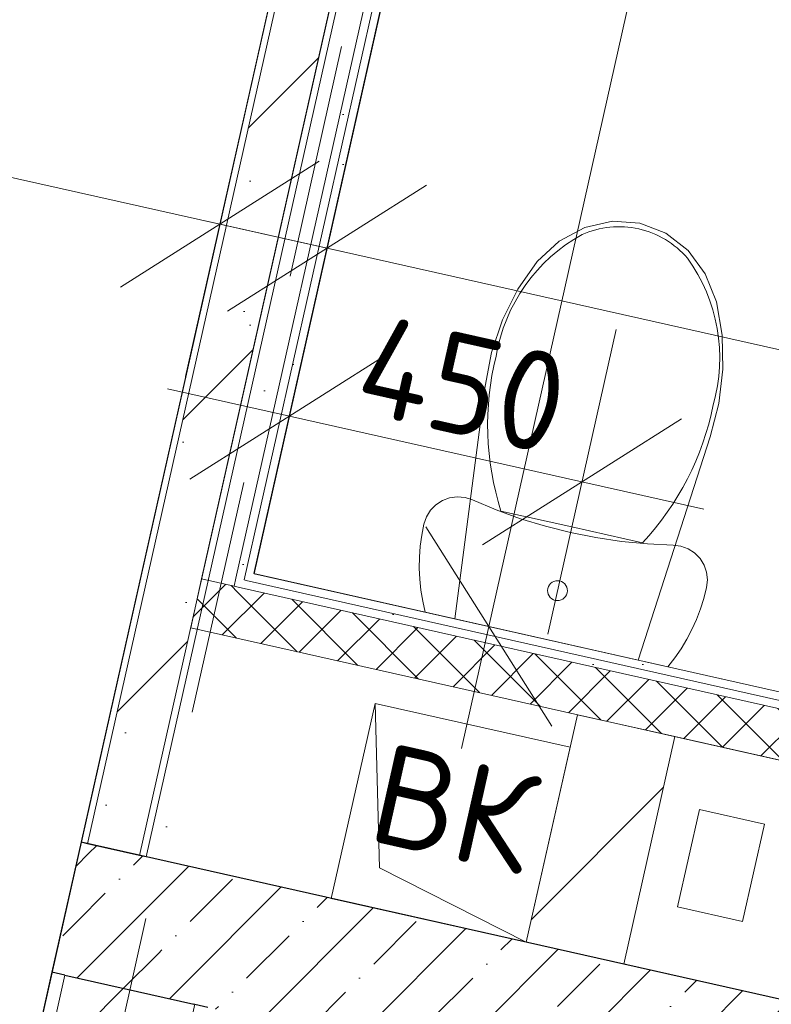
# Model space of a CAD drawing. Header units: millimetres. Extents: x -7145539 to 8272368, y 6117771 to 6337028.
# Tile 75 of 213: x -6871797 to -6870669, y 6141493 to 6142970. Entities that reach past the tile are written whole.
import ezdxf
from ezdxf.enums import TextEntityAlignment as Align

# ---------------------------------------------------------------- set-up
doc = ezdxf.new("R2010")
doc.units = ezdxf.units.MM
doc.header["$MEASUREMENT"] = 0
doc.linetypes.add('Штрихпунктирная', pattern=[670.277762, 352.777767, -176.388884, 0, -141.111112])
for name, color, linetype in [('S - квартира_помещение.АР', 7, 'Continuous'), ('АР-Мебель_Сантехника.АР', 7, 'Continuous'), ('АР-Стены_внутренние_пилоны.АР', 7, 'Continuous'), ('АР-Стены_Перегородки_100_.АР', 7, 'Continuous'), ('АР-Стены_Перегородки_шахты_.АР', 7, 'Continuous'), ('АР-Чертеж-Оси_Осевые размеры.АР', 7, 'Continuous'), ('АР-Чертеж-Размеры.АР', 7, 'Continuous'), ('ИОС-Шахты и отверстия.АР', 7, 'Continuous')]:
    doc.layers.add(name, color=color, linetype=linetype)
for name, color, linetype, lineweight in [('АР-Мебель_Сантехника.АР_Ном._пера__101', 252, 'Continuous', 0), ('АР-Стены_внутренние_пилоны.АР_Ном._пера__1', 7, 'Continuous', 15), ('АР-Стены_Перегородки_100_.АР_Ном._пера__1', 7, 'Continuous', 15), ('АР-Стены_Перегородки_шахты_.АР_Ном._пера__1', 7, 'Continuous', 15), ('АР-Чертеж-Оси_Осевые размеры.АР_Ном._пера__120', 7, 'Continuous', 0), ('АР-Чертеж-Размеры.АР_Ном._пера__1', 7, 'Continuous', 0), ('ИОС-Шахты и отверстия.АР_Ном._пера__1', 7, 'Continuous', 0)]:
    doc.layers.add(name, color=color, linetype=linetype, lineweight=lineweight)
doc.styles.add('РЎР“Р•РќР•Р\xa0Р\x98Р\xa0_РЎРўР\x98Р›Р¬_2', font='GOTHIC.TTF')
doc.styles.add('РЎР“Р•РќР•Р\xa0Р\x98Р\xa0_РЎРўР\x98Р›Р¬_6', font='GOST_Common.ttf')
doc.styles.add('РЎР“Р•РќР•Р\xa0Р\x98Р\xa0_РЎРўР\x98Р›Р¬_9', font='txt')
doc.dimstyles.new('СГЕНЕРИР_СТИЛЬ__5', dxfattribs={"dimtxt": 150, "dimasz": 237.5, "dimexe": 0.18, "dimexo": 0.0625, "dimgap": 0, "dimtad": 1, "dimdec": 0, "dimzin": 0, "dimdsep": 46, "dimtxsty": 'РЎР“Р•РќР•Р\xa0Р\x98Р\xa0_РЎРўР\x98Р›Р¬_6', "dimblk": 'ARROWHEAD_6', "dimblk1": 'ARROWHEAD_6', "dimblk2": 'ARROWHEAD_6', "dimcen": 0.09, "dimse1": 1, "dimse2": 1, "dimclrd": 7, "dimclre": 7, "dimclrt": 7, "dimazin": 0, "dimtfac": 1, "dimtdec": 4, "dimtmove": 0, "dimatfit": 3, "dimfxl": 1, "dimtolj": 1, "dimtzin": 0, "dimarcsym": 0})
doc.dimstyles.new('СГЕНЕРИР_СТИЛЬ__8', dxfattribs={"dimtxt": 150, "dimasz": 237.5, "dimexe": 0.18, "dimexo": 0.0625, "dimgap": 0, "dimtad": 1, "dimdec": 0, "dimzin": 0, "dimdsep": 46, "dimtxsty": 'РЎР“Р•РќР•Р\xa0Р\x98Р\xa0_РЎРўР\x98Р›Р¬_6', "dimblk": 'ARROWHEAD_6', "dimblk1": 'ARROWHEAD_6', "dimblk2": 'ARROWHEAD_6', "dimcen": 0.09, "dimse1": 1, "dimse2": 1, "dimclrd": 7, "dimclre": 7, "dimclrt": 7, "dimazin": 0, "dimtfac": 1, "dimtdec": 4, "dimtmove": 2, "dimatfit": 3, "dimfxl": 1, "dimtolj": 1, "dimtzin": 0, "dimarcsym": 0})
pattern_1 = [(45, (-6256761.35, 6562677.8), (-127.279217, 127.279217), [])]
pattern_2 = [(45, (-6256761.35, 6563027.8), (-111.369318, 111.369318), [0, -105, 0, -157.5]), (110, (-6256411.35, 6563027.8), (148.001588, 53.868173), [0, -77, 0, -133])]
pattern_3 = [(0, (-6256761.35, 6562677.795), (0, 75), [0, -75])]
pattern_4 = [(45, (-6256761.347, 6562677.795), (-35.355339, 35.355339), []), (135, (-6256761.347, 6562677.795), (35.355339, 35.355339), [])]
pattern_5 = [(45, (-6256761.35, 6562677.8), (-84.852814, 84.852814), []), (45, (-6256803.77, 6562720.22), (-84.852814, 84.852814), [90, -30, 0, -30])]

# ---------------------------------------------------------------- blocks, each defined once
blk = doc.blocks.new('Унитаз 23[117]_1', base_point=(-6871006.1, 6142040.3))
at = {"layer": 'АР-Мебель_Сантехника.АР_Ном._пера__101', "color": 252, "linetype": 'Continuous', "lineweight": 0}
for p, q in [((-6871074.5, 6142233), (-6870968.2, 6142209.1)), ((-6870968.2, 6142209.1), (-6870861.9, 6142185.3))]:
    blk.add_line(p, q, dxfattribs=at)
at = {"layer": 'АР-Мебель_Сантехника.АР_Ном._пера__101', "color": 252, "linetype": 'Continuous', "lineweight": 0, "flags": 128}
for points in [[(-6870741.4, 6142445.6), (-6870742.6, 6142496.8), (-6870750.9, 6142546.8), (-6870767.7, 6142588.7), (-6870793.7, 6142623.8), (-6870827.1, 6142649.7), (-6870865.8, 6142664.8), (-6870907.2, 6142667.7), (-6870948.6, 6142658.6), (-6870987, 6142638), (-6871020.2, 6142607.3), (-6871049, 6142565.7), (-6871072, 6142519.8), (-6871088.6, 6142470.9), (-6871098.4, 6142420.2), (-6871143.6, 6142071.2), (-6870868.5, 6142009.4), (-6870760.2, 6142344.2), (-6870747.3, 6142394.3)], [(-6870823.8, 6141999.4), (-6870813.6, 6142012.5), (-6870804.2, 6142026.3), (-6870795.6, 6142040.5), (-6870787.8, 6142055.3), (-6870780.9, 6142070.4), (-6870774.9, 6142086), (-6870769.8, 6142101.9), (-6870765.7, 6142118), (-6870764.4, 6142129.5), (-6870765.7, 6142141.1), (-6870769.5, 6142152), (-6870775.6, 6142161.9), (-6870783.7, 6142170.2), (-6870793.5, 6142176.5), (-6870804.4, 6142180.5), (-6870815.9, 6142182), (-6870854.7, 6142183.8), (-6870893.4, 6142187.5), (-6870931.9, 6142193.2), (-6870970, 6142200.7), (-6871007.8, 6142210.2), (-6871044.9, 6142221.5), (-6871081.5, 6142234.7), (-6871117.4, 6142249.7), (-6871128.4, 6142253.3), (-6871140, 6142254.3), (-6871151.5, 6142252.8), (-6871162.4, 6142248.8), (-6871172.1, 6142242.5), (-6871180.3, 6142234.2), (-6871186.4, 6142224.3), (-6871190.1, 6142213.3), (-6871193.3, 6142197), (-6871195.5, 6142180.5), (-6871196.8, 6142163.8), (-6871197, 6142147.2), (-6871196.3, 6142130.5), (-6871194.6, 6142114), (-6871191.9, 6142097.5), (-6871188.3, 6142081.2)]]:
    blk.add_lwpolyline(points, close=True, dxfattribs=at)
at = {"layer": 'АР-Мебель_Сантехника.АР_Ном._пера__101', "color": 252, "linetype": 'Continuous', "lineweight": 0}
for centre, major_axis, start_param, end_param in [((-6870897.3, 6142520.9), (30.4, 135.2), 0.005861, 0.632505), ((-6870898.9, 6142521.3), (30.4, 135.2), 5.650681, 6.277325), ((-6870828.4, 6142423), (56.3, 250.8), 0.725935, 1.626524), ((-6871003, 6142462.2), (56.3, 250.8), 4.656658, 5.557246), ((-6870669.2, 6142362.3), (93.2, 415.2), 1.547178, 2.100199), ((-6871172.9, 6142475.4), (93.2, 415.2), 4.182984, 4.736005)]:
    blk.add_ellipse(centre, major_axis=major_axis, ratio=0.999377, start_param=start_param, end_param=end_param, dxfattribs=at)
blk.add_ellipse((-6870989.6, 6142113.5), major_axis=(-14.6, 3.3), ratio=0.999724, dxfattribs=at)
blk = doc.blocks.new('Стена_216_1', base_point=(-6871611.8, 6141602.4))
at = {"layer": 'АР-Стены_внутренние_пилоны.АР', "linetype": 'Continuous', "lineweight": 0, "true_color": 0x000000}
h = blk.add_hatch(dxfattribs=at)
h.set_pattern_fill('ШТУКАТУРКА__ГИПС_01_0001', color=18, style=0, pattern_type=2)
h.set_pattern_definition(pattern_2)
h.paths.add_polyline_path([(-6871816.8, 6141145.8), (-6871729, 6141536.5), (-6871748.6, 6141540.9), (-6871836.3, 6141150.2)])
h = blk.add_hatch(dxfattribs=at)
h.set_pattern_fill('БЛОКИ_БЕТОННЫЕ_ЭФФЕКТИВН_78', color=18, style=0, pattern_type=2)
h.set_pattern_definition(pattern_1)
h.paths.add_polyline_path([(-6871626, 6141082.5), (-6871534.3, 6141491.1), (-6871535.7, 6141493.1), (-6871729, 6141536.5), (-6871821.2, 6141126.3)])
h = blk.add_hatch(dxfattribs=at)
h.set_pattern_fill('ШТУКАТУРКА__ГИПС_01_0001', color=18, style=0, pattern_type=2)
h.set_pattern_definition(pattern_2)
h.paths.add_polyline_path([(-6871534.3, 6141491.1), (-6871538.3, 6141473.2), (-6871518.8, 6141468.8)])
h = blk.add_hatch(dxfattribs=at)
h.set_pattern_fill('БЛОКИ_БЕТОННЫЕ_ЭФФЕКТИВН_78', color=18, style=0, pattern_type=2)
h.set_pattern_definition(pattern_1)
h.paths.add_polyline_path([(-6871533.9, 6141492.7), (-6871535.7, 6141493.1), (-6871534.3, 6141491.1)])
h = blk.add_hatch(dxfattribs=at)
h.set_pattern_fill('ШТУКАТУРКА__ГИПС_01_0001', color=18, style=0, pattern_type=2)
h.set_pattern_definition(pattern_2)
h.paths.add_polyline_path([(-6871533.9, 6141492.7), (-6871534.3, 6141491.1), (-6871518.8, 6141468.8), (-6871514.4, 6141488.3)])
h = blk.add_hatch(dxfattribs=at)
h.set_pattern_fill('ШТУКАТУРКА__ГИПС_01_0001', color=18, style=0, pattern_type=2)
h.set_pattern_definition(pattern_2)
h.paths.add_polyline_path([(-6871669.9, 6140887.4), (-6871650.4, 6140883), (-6871518.8, 6141468.8), (-6871538.3, 6141473.2)])
h = blk.add_hatch(dxfattribs=at)
h.set_pattern_fill('ШТУКАТУРКА__ГИПС_01_0001', color=18, style=0, pattern_type=2)
h.set_pattern_definition(pattern_2)
h.paths.add_polyline_path([(-6871816.8, 6141145.8), (-6871836.3, 6141150.2), (-6871821.2, 6141126.3)])
h = blk.add_hatch(dxfattribs=at)
h.set_pattern_fill('БЛОКИ_БЕТОННЫЕ_ЭФФЕКТИВН_78', color=18, style=0, pattern_type=2)
h.set_pattern_definition(pattern_1)
h.paths.add_polyline_path([(-6871626, 6141082.5), (-6871821.2, 6141126.3), (-6871669.9, 6140887.4)])
h = blk.add_hatch(dxfattribs=at)
h.set_pattern_fill('ШТУКАТУРКА__ГИПС_01_0001', color=18, style=0, pattern_type=2)
h.set_pattern_definition(pattern_2)
h.paths.add_polyline_path([(-6871650.4, 6140883), (-6871669.9, 6140887.4), (-6871654.7, 6140863.5)])
at = {"layer": 'АР-Стены_внутренние_пилоны.АР_Ном._пера__1', "color": 7, "linetype": 'Continuous', "lineweight": 15}
for p, q in [((-6871729, 6141536.5), (-6871821.2, 6141126.3)), ((-6871626, 6141082.5), (-6871534.3, 6141491.1)), ((-6871533.9, 6141492.7), (-6871534.3, 6141491.1)), ((-6871669.9, 6140887.4), (-6871626, 6141082.5))]:
    blk.add_line(p, q, dxfattribs=at)
at = {"layer": 'АР-Стены_внутренние_пилоны.АР_Ном._пера__1', "color": 7, "linetype": 'Continuous', "lineweight": 30}
for p, q in [((-6871729, 6141536.5), (-6871748.6, 6141540.9)), ((-6871729, 6141536.5), (-6871535.7, 6141493.1)), ((-6871533.9, 6141492.7), (-6871535.7, 6141493.1)), ((-6871514.4, 6141488.3), (-6871533.9, 6141492.7))]:
    blk.add_line(p, q, dxfattribs=at)
at = {"layer": 'АР-Стены_внутренние_пилоны.АР_Ном._пера__1', "color": 7, "linetype": 'Continuous', "lineweight": 0, "flags": 128}
for points in [[(-6871748.6, 6141540.9), (-6871836.3, 6141150.2)], [(-6871654.7, 6140863.5), (-6871518.8, 6141468.8)]]:
    blk.add_lwpolyline(points, dxfattribs=at)
blk = doc.blocks.new('Стена_244_1', base_point=(-6870764.8, 6145875.6))
at = {"layer": 'АР-Стены_Перегородки_100_.АР', "linetype": 'Continuous', "lineweight": 0, "true_color": 0x000000}
h = blk.add_hatch(dxfattribs=at)
h.set_pattern_fill('ШТУКАТУРКА__ГИПС_01_0001', color=18, style=0, pattern_type=2)
h.set_pattern_definition(pattern_2)
h.paths.add_polyline_path([(-6871704.7, 6141736), (-6871695, 6141733.9), (-6871025.5, 6144714.5), (-6871035.3, 6144716.7)])
h = blk.add_hatch(dxfattribs=at)
h.set_pattern_fill('БУТ__50__0001', color=18, style=0, pattern_type=2)
h.set_pattern_definition([(45, (-6256761.35, 6562677.8), (-169.70563, 169.70563), []), (90, (-6256931.05, 6562847.5), (-216, 0), [0, -144, 0, -216]), (155, (-6256761.35, 6563017.2), (91.285545, 195.76248), [0, -105.6, 0, -182.4])])
h.paths.add_polyline_path([(-6871068.3, 6144524.3), (-6871695, 6141733.9), (-6871616.9, 6141716.3), (-6870990.2, 6144506.8)])
h = blk.add_hatch(dxfattribs=at)
h.set_pattern_fill('ШТУКАТУРКА__ГИПС_01_0001', color=18, style=0, pattern_type=2)
h.set_pattern_definition(pattern_2)
h.paths.add_polyline_path([(-6870992.4, 6144497), (-6871616.9, 6141716.3), (-6871607.2, 6141714.1), (-6870982.6, 6144494.8)])
at = {"layer": 'АР-Стены_Перегородки_100_.АР_Ном._пера__1', "color": 7, "linetype": 'Continuous', "lineweight": 15}
for p, q in [((-6871068.3, 6144524.3), (-6871695, 6141733.9)), ((-6871616.9, 6141716.3), (-6870990.2, 6144506.8))]:
    blk.add_line(p, q, dxfattribs=at)
at = {"layer": 'АР-Стены_Перегородки_100_.АР_Ном._пера__1', "color": 7, "linetype": 'Continuous', "lineweight": 0, "flags": 128}
for points in [[(-6871035.3, 6144716.7), (-6871704.7, 6141736)], [(-6871607.2, 6141714.1), (-6870982.6, 6144494.8)], [(-6871704.7, 6141736), (-6871695, 6141733.9)], [(-6871616.9, 6141716.3), (-6871607.2, 6141714.1)]]:
    blk.add_lwpolyline(points, dxfattribs=at)
at = {"layer": 'АР-Стены_Перегородки_100_.АР_Ном._пера__1', "color": 7, "linetype": 'Continuous', "lineweight": 15, "flags": 128}
blk.add_lwpolyline([(-6871695, 6141733.9), (-6871616.9, 6141716.3)], dxfattribs=at)
blk = doc.blocks.new('Стена_286_1', base_point=(-6869546.4, 6141648.4))
at = {"layer": 'АР-Стены_Перегородки_шахты_.АР', "linetype": 'Continuous', "lineweight": 0, "true_color": 0x000000}
h = blk.add_hatch(dxfattribs=at)
h.set_pattern_fill('ШТУКАТУРКА__ГИПС_03_0001', color=18, style=0, pattern_type=2)
h.set_pattern_definition(pattern_3)
h.paths.add_polyline_path([(-6871460.1, 6142129.5), (-6871457, 6142128.8), (-6871445.1, 6142138.9), (-6871457.3, 6142141.7)])
h = blk.add_hatch(dxfattribs=at)
h.set_pattern_fill('ШТУКАТУРКА__ГИПС_03_0001', color=18, style=0, pattern_type=2)
h.set_pattern_definition(pattern_3)
h.paths.add_polyline_path([(-6871445.1, 6142138.9), (-6871457, 6142128.8), (-6871447.9, 6142126.7)])
h = blk.add_hatch(dxfattribs=at)
h.set_pattern_fill('ШТУКАТУРКА__ГИПС_03_0001', color=18, style=0, pattern_type=2)
h.set_pattern_definition(pattern_3)
h.paths.add_polyline_path([(-6871447.9, 6142126.7), (-6869608.6, 6141713.6), (-6869605.9, 6141725.8), (-6871445.1, 6142138.9)])
h = blk.add_hatch(dxfattribs=at)
h.set_pattern_fill('УТЕПЛИТЕЛЬ_0001', color=18, style=0, pattern_type=2)
h.set_pattern_definition(pattern_4)
h.paths.add_polyline_path([(-6871540.2, 6142057.8), (-6871476.8, 6142111.9), (-6871475, 6142120), (-6871523.8, 6142131)])
h = blk.add_hatch(dxfattribs=at)
h.set_pattern_fill('ШТУКАТУРКА__ГИПС_03_0001', color=18, style=0, pattern_type=2)
h.set_pattern_definition(pattern_3)
h.paths.add_polyline_path([(-6871472.3, 6142132.2), (-6871475, 6142120), (-6871468.9, 6142118.6), (-6871461, 6142125.4), (-6871460.1, 6142129.5)])
h = blk.add_hatch(dxfattribs=at)
h.set_pattern_fill('ШТУКАТУРКА__ГИПС_03_0001', color=18, style=0, pattern_type=2)
h.set_pattern_definition(pattern_3)
h.paths.add_polyline_path([(-6871461, 6142125.4), (-6871468.9, 6142118.6), (-6871462.8, 6142117.3)])
h = blk.add_hatch(dxfattribs=at)
h.set_pattern_fill('ШТУКАТУРКА__ГИПС_03_0001', color=18, style=0, pattern_type=2)
h.set_pattern_definition(pattern_3)
h.paths.add_polyline_path([(-6871462.8, 6142117.3), (-6869599.2, 6141698.7), (-6869597.3, 6141706.8), (-6869599.5, 6141711.6), (-6871457, 6142128.8), (-6871461, 6142125.4)])
h = blk.add_hatch(dxfattribs=at)
h.set_pattern_fill('ШТУКАТУРКА__ГИПС_03_0001', color=18, style=0, pattern_type=2)
h.set_pattern_definition(pattern_3)
h.paths.add_polyline_path([(-6871460.1, 6142129.5), (-6871461, 6142125.4), (-6871457, 6142128.8)])
h = blk.add_hatch(dxfattribs=at)
h.set_pattern_fill('УТЕПЛИТЕЛЬ_0001', color=18, style=0, pattern_type=2)
h.set_pattern_definition(pattern_4)
h.paths.add_polyline_path([(-6869593.1, 6141697.3), (-6871468.9, 6142118.6), (-6871540.2, 6142057.8), (-6869554.6, 6141611.8)])
h = blk.add_hatch(dxfattribs=at)
h.set_pattern_fill('УТЕПЛИТЕЛЬ_0001', color=18, style=0, pattern_type=2)
h.set_pattern_definition(pattern_4)
h.paths.add_polyline_path([(-6871475, 6142120), (-6871476.8, 6142111.9), (-6871468.9, 6142118.6)])
at = {"layer": 'АР-Стены_Перегородки_шахты_.АР_Ном._пера__1', "color": 7, "linetype": 'Continuous', "lineweight": 15}
for p, q in [((-6871523.8, 6142131), (-6871475, 6142120)), ((-6871475, 6142120), (-6871468.9, 6142118.6)), ((-6869599.2, 6141698.7), (-6871468.9, 6142118.6))]:
    blk.add_line(p, q, dxfattribs=at)
at = {"layer": 'АР-Стены_Перегородки_шахты_.АР_Ном._пера__1', "color": 7, "linetype": 'Continuous', "lineweight": 0}
for p, q in [((-6871472.3, 6142132.2), (-6871475, 6142120)), ((-6871460.1, 6142129.5), (-6871457, 6142128.8)), ((-6869599.5, 6141711.6), (-6871457, 6142128.8))]:
    blk.add_line(p, q, dxfattribs=at)
at = {"layer": 'АР-Стены_Перегородки_шахты_.АР_Ном._пера__1', "color": 7, "linetype": 'Continuous', "lineweight": 0, "flags": 128}
blk.add_lwpolyline([(-6869605.9, 6141725.8), (-6871445.1, 6142138.9)], dxfattribs=at)
at = {"layer": 'АР-Стены_Перегородки_шахты_.АР_Ном._пера__1', "color": 7, "linetype": 'Continuous', "lineweight": 15, "flags": 128}
for points in [[(-6871540.2, 6142057.8), (-6871523.8, 6142131)], [(-6871540.2, 6142057.8), (-6869554.6, 6141611.8)]]:
    blk.add_lwpolyline(points, dxfattribs=at)
blk = doc.blocks.new('Стена_287_1', base_point=(-6871532, 6142094.4))
at = {"layer": 'АР-Стены_Перегородки_шахты_.АР', "linetype": 'Continuous', "lineweight": 0, "true_color": 0x000000}
h = blk.add_hatch(dxfattribs=at)
h.set_pattern_fill('ШТУКАТУРКА__ГИПС_03_0001', color=18, style=0, pattern_type=2)
h.set_pattern_definition(pattern_3)
h.paths.add_polyline_path([(-6871460.1, 6142129.5), (-6870931.4, 6144483.3), (-6870943.6, 6144486), (-6871472.3, 6142132.2)])
h = blk.add_hatch(dxfattribs=at)
h.set_pattern_fill('ШТУКАТУРКА__ГИПС_03_0001', color=18, style=0, pattern_type=2)
h.set_pattern_definition(pattern_3)
h.paths.add_polyline_path([(-6871445.1, 6142138.9), (-6870919.2, 6144480.6), (-6870931.4, 6144483.3), (-6871457.3, 6142141.7)])
at = {"layer": 'АР-Стены_Перегородки_шахты_.АР_Ном._пера__1', "color": 7, "linetype": 'Continuous', "lineweight": 0}
for p, q in [((-6871472.3, 6142132.2), (-6870943.6, 6144486)), ((-6871460.1, 6142129.5), (-6870931.4, 6144483.3)), ((-6871472.3, 6142132.2), (-6871475, 6142120))]:
    blk.add_line(p, q, dxfattribs=at)
at = {"layer": 'АР-Стены_Перегородки_шахты_.АР_Ном._пера__1', "color": 7, "linetype": 'Continuous', "lineweight": 15}
blk.add_line((-6871523.8, 6142131), (-6871475, 6142120), dxfattribs=at)
at = {"layer": 'АР-Стены_Перегородки_шахты_.АР_Ном._пера__1', "color": 7, "linetype": 'Continuous', "lineweight": 0, "flags": 128}
for points in [[(-6870992.4, 6144497), (-6871523.8, 6142131)], [(-6871445.1, 6142138.9), (-6870919.2, 6144480.6)]]:
    blk.add_lwpolyline(points, dxfattribs=at)
blk = doc.blocks.new('Стена_313_1', base_point=(-6870987.4, 6141462.2))
at = {"layer": 'АР-Стены_внутренние_пилоны.АР', "linetype": 'Continuous', "lineweight": 0, "true_color": 0x000000}
h = blk.add_hatch(dxfattribs=at)
h.set_pattern_fill('БЛОКИ_БЕТОННЫЕ_ЭФФЕКТИВН_78', color=18, style=0, pattern_type=2)
h.set_pattern_definition(pattern_1)
h.paths.add_polyline_path([(-6870890.1, 6141553.1), (-6870813.4, 6141894.6), (-6870959.8, 6141927.4), (-6871036.5, 6141586)])
at = {"layer": 'АР-Стены_внутренние_пилоны.АР_Ном._пера__1', "color": 7, "linetype": 'Continuous', "lineweight": 15, "flags": 128}
for points in [[(-6870959.8, 6141927.4), (-6871036.5, 6141586)], [(-6870813.4, 6141894.6), (-6870959.8, 6141927.4)], [(-6870890.1, 6141553.1), (-6870813.4, 6141894.6)], [(-6871036.5, 6141586), (-6870890.1, 6141553.1)]]:
    blk.add_lwpolyline(points, dxfattribs=at)
blk = doc.blocks.new('Стандартный Маркер Сетки[172]_1', base_point=(-6869331.6, 6151754.4))
at = {"layer": 'АР-Чертеж-Оси_Осевые размеры.АР_Ном._пера__120', "color": 7, "linetype": 'Штрихпунктирная', "lineweight": 0}
blk.add_line((-6869550.7, 6150778.7), (-6874113.3, 6130464.3), dxfattribs=at)
at = {"layer": 'АР-Чертеж-Оси_Осевые размеры.АР_Ном._пера__120', "color": 7, "lineweight": 0, "style": 'РЎР“Р•РќР•Р\xa0Р\x98Р\xa0_РЎРўР\x98Р›Р¬_2'}
blk.add_attdef('AC_MarkerText_1', text='', height=350, rotation=347.3417, dxfattribs=at).set_placement((-6874372, 6129181.8), align=Align.TOP_CENTER)
blk = doc.blocks.new('Стандартный Маркер Сетки[193]_1', base_point=(-6869331.6, 6151754.4))
at = {"layer": 'АР-Чертеж-Оси_Осевые размеры.АР_Ном._пера__120', "color": 7, "linetype": 'Штрихпунктирная', "lineweight": 0}
blk.add_line((-6869550.7, 6150778.7), (-6874113.3, 6130464.3), dxfattribs=at)
at = {"layer": 'АР-Чертеж-Оси_Осевые размеры.АР_Ном._пера__120', "color": 7, "lineweight": 0, "style": 'РЎР“Р•РќР•Р\xa0Р\x98Р\xa0_РЎРўР\x98Р›Р¬_2'}
blk.add_attdef('AC_MarkerText_1', text='', height=350, rotation=347.3417, dxfattribs=at).set_placement((-6874372, 6129181.8), align=Align.TOP_CENTER)
blk = doc.blocks.new('*D1174', base_point=(-6256761.3, 6562677.8))
at = {"layer": 'АР-Чертеж-Размеры.АР_Ном._пера__1', "color": 7, "linetype": 'Continuous', "lineweight": 0, "transparency": 16777216}
for p, q in [((-6874664.8, 6143615.2), (-6874767.5, 6143157.8)), ((-6874566.8, 6143481), (-6874865.5, 6143291.9)), ((-6874716.2, 6143386.5), (-6874899.1, 6143427.6)), ((-6871496.5, 6142663.3), (-6874716.2, 6143386.5)), ((-6871445.1, 6142892), (-6871547.8, 6142434.7)), ((-6871645.8, 6142568.8), (-6871347.1, 6142757.9)), ((-6871313.5, 6142622.2), (-6871496.5, 6142663.3))]:
    blk.add_line(p, q, dxfattribs=at)
at = {"layer": 'АР-Чертеж-Размеры.АР_Ном._пера__1', "color": 7, "lineweight": 0, "transparency": 16777216, "insert": (-6873332.4, 6143106.4), "char_height": 150, "attachment_point": 7, "rotation": 347.3415, "style": 'РЎР“Р•РќР•Р\xa0Р\x98Р\xa0_РЎРўР\x98Р›Р¬_6'}
blk.add_mtext('\\A1;{\\pql;\\fGOST Common|b0|i0|c204|p0;\\W1.000000;3\xa0300}', dxfattribs=at)
blk = doc.blocks.new('ARROWHEAD_6')
at = {"color": 0, "linetype": 'Continuous', "lineweight": 0}
for p, q in [((-0.5, -0.5), (0.5, 0.5)), ((0, 0), (-1, 0))]:
    blk.add_line(p, q, dxfattribs=at)
blk = doc.blocks.new('*D1195', base_point=(-6256761.3, 6562677.8))
at = {"layer": 'АР-Чертеж-Размеры.АР_Ном._пера__1', "color": 7, "linetype": 'Continuous', "lineweight": 0, "transparency": 16777216}
for p, q in [((-6870566.8, 6144401.4), (-6870525.7, 6144584.4)), ((-6870472.2, 6144252.1), (-6870661.4, 6144550.8)), ((-6870338.1, 6144350.1), (-6870795.5, 6144452.8)), ((-6871092.7, 6142059.8), (-6870566.8, 6144401.4)), ((-6871187.3, 6142209.1), (-6870998.2, 6141910.4)), ((-6870864.1, 6142008.4), (-6871321.4, 6142111.1)), ((-6871133.8, 6141876.8), (-6871092.7, 6142059.8))]:
    blk.add_line(p, q, dxfattribs=at)
at = {"layer": 'АР-Чертеж-Размеры.АР_Ном._пера__1', "color": 7, "lineweight": 0, "transparency": 16777216, "insert": (-6870913, 6142997.1), "char_height": 150, "attachment_point": 7, "rotation": 77.3415, "style": 'РЎР“Р•РќР•Р\xa0Р\x98Р\xa0_РЎРўР\x98Р›Р¬_6'}
blk.add_mtext('\\A1;{\\pql;\\fGOST Common|b0|i0|c204|p0;\\W1.000000;2\xa0400}', dxfattribs=at)
blk = doc.blocks.new('*D1284', base_point=(-6256761.3, 6562677.8))
at = {"layer": 'АР-Чертеж-Размеры.АР_Ном._пера__1', "color": 7, "linetype": 'Continuous', "lineweight": 0, "transparency": 16777216}
for p, q in [((-6871386.8, 6142398.5), (-6871284.1, 6142855.9)), ((-6871186.1, 6142721.8), (-6871484.8, 6142532.6)), ((-6871518.4, 6142668.3), (-6871335.5, 6142627.2)), ((-6871335.5, 6142627.2), (-6869403.6, 6142193.3)), ((-6869454.9, 6141964.6), (-6869352.2, 6142422)), ((-6869552.9, 6142098.7), (-6869254.2, 6142287.8)), ((-6869403.6, 6142193.3), (-6869220.6, 6142152.2))]:
    blk.add_line(p, q, dxfattribs=at)
at = {"layer": 'АР-Чертеж-Размеры.АР_Ном._пера__1', "color": 7, "lineweight": 0, "transparency": 16777216, "insert": (-6870580.8, 6142488.4), "char_height": 150, "attachment_point": 7, "rotation": 347.3415, "style": 'РЎР“Р•РќР•Р\xa0Р\x98Р\xa0_РЎРўР\x98Р›Р¬_6'}
blk.add_mtext('\\A1;{\\pql;\\fGOST Common|b0|i0|c204|p0;\\W1.000000;1\xa0980}', dxfattribs=at)
blk = doc.blocks.new('*D1305', base_point=(-6256761.3, 6562677.8))
at = {"layer": 'АР-Чертеж-Размеры.АР_Ном._пера__1', "color": 7, "linetype": 'Continuous', "lineweight": 0, "transparency": 16777216}
for p, q in [((-6871443.4, 6142146.7), (-6871340.7, 6142604)), ((-6871004.3, 6142048.1), (-6870901.6, 6142505.4)), ((-6871242.7, 6142469.9), (-6871541.4, 6142280.8)), ((-6871575, 6142416.5), (-6871392, 6142375.4)), ((-6871392, 6142375.4), (-6870953, 6142276.8)), ((-6871102.3, 6142182.2), (-6870803.6, 6142371.3)), ((-6870953, 6142276.8), (-6870770, 6142235.7))]:
    blk.add_line(p, q, dxfattribs=at)
at = {"layer": 'АР-Чертеж-Размеры.АР_Ном._пера__1', "color": 7, "lineweight": 0, "transparency": 16777216, "insert": (-6871299.8, 6142383.9), "char_height": 150, "attachment_point": 7, "rotation": 347.3415, "style": 'РЎР“Р•РќР•Р\xa0Р\x98Р\xa0_РЎРўР\x98Р›Р¬_6'}
blk.add_mtext('\\A1;{\\pql;\\fGOST Common|b0|i0|c204|p0;\\W1.000000;450}', dxfattribs=at)
blk = doc.blocks.new('Стена_361_1', base_point=(-6871611.8, 6141602.4))
at = {"layer": 'АР-Стены_внутренние_пилоны.АР', "linetype": 'Continuous', "lineweight": 0, "true_color": 0x000000}
h = blk.add_hatch(dxfattribs=at)
h.set_pattern_fill('ЖЕЛЕЗОБЕТОН__PROJECT__0001', color=18, style=0, pattern_type=2)
h.set_pattern_definition(pattern_5)
h.paths.add_polyline_path([(-6871704.7, 6141736), (-6871748.6, 6141540.9), (-6871729, 6141536.5), (-6871689.2, 6141713.8)])
h = blk.add_hatch(dxfattribs=at)
h.set_pattern_fill('ЖЕЛЕЗОБЕТОН__PROJECT__0001', color=18, style=0, pattern_type=2)
h.set_pattern_definition(pattern_5)
h.paths.add_polyline_path([(-6871535.7, 6141493.1), (-6869484.9, 6141032.5), (-6869441.1, 6141227.6), (-6871704.7, 6141736)])
h = blk.add_hatch(dxfattribs=at)
h.set_pattern_fill('ЖЕЛЕЗОБЕТОН__PROJECT__0001', color=18, style=0, pattern_type=2)
h.set_pattern_definition(pattern_5)
h.paths.add_polyline_path([(-6871535.7, 6141493.1), (-6871689.2, 6141713.8), (-6871729, 6141536.5)])
at = {"layer": 'АР-Стены_внутренние_пилоны.АР_Ном._пера__1', "color": 7, "linetype": 'Continuous', "lineweight": 30}
for p, q in [((-6871729, 6141536.5), (-6871748.6, 6141540.9)), ((-6871729, 6141536.5), (-6871535.7, 6141493.1)), ((-6871533.9, 6141492.7), (-6871535.7, 6141493.1))]:
    blk.add_line(p, q, dxfattribs=at)
at = {"layer": 'АР-Стены_внутренние_пилоны.АР_Ном._пера__1', "color": 7, "linetype": 'Continuous', "lineweight": 30, "flags": 128}
for points in [[(-6871704.7, 6141736), (-6871748.6, 6141540.9)], [(-6869441.1, 6141227.6), (-6871704.7, 6141736)]]:
    blk.add_lwpolyline(points, dxfattribs=at)
blk = doc.blocks.new('Символ Проема в Полу 21[212]_1', base_point=(-6871263.5, 6141944.4))
at = {"layer": 'ИОС-Шахты и отверстия.АР_Ном._пера__1', "color": 7, "linetype": 'Continuous', "lineweight": 0, "flags": 128}
for points in [[(-6871263.5, 6141944.4), (-6871329.2, 6141651.7), (-6871036.5, 6141586), (-6871256.8, 6141697.6)], [(-6871256.8, 6141697.6), (-6871036.5, 6141586), (-6870970.8, 6141878.7), (-6871263.5, 6141944.4)]]:
    blk.add_lwpolyline(points, close=True, dxfattribs=at)

msp = doc.modelspace()

# ---------------------------------------------------------------- linework, layer by layer
at = {"layer": 'S - квартира_помещение.АР', "color": 254, "linetype": 'Continuous', "lineweight": 0, "true_color": 0xffe1c4, "flags": 128}
msp.add_lwpolyline([(-6870773.4, 6145882.6), (-6873993.1, 6146605.7), (-6875056, 6141873.3), (-6871836.3, 6141150.2)], close=True, dxfattribs=at)
at = {"layer": 'S - квартира_помещение.АР', "color": 254, "linetype": 'Continuous', "lineweight": 0, "true_color": 0xd8d8d8, "flags": 128}
msp.add_lwpolyline([(-6871445.4, 6142139), (-6870830.5, 6142000.9), (-6869605.9, 6141725.8), (-6869079.7, 6144068.4), (-6870919.3, 6144481.6)], close=True, dxfattribs=at)
at = {"layer": 'ИОС-Шахты и отверстия.АР_Ном._пера__1', "color": 7, "linetype": 'Continuous', "lineweight": 0}
for points in [[(-6870813.5, 6141894.5), (-6869847.3, 6141677.6), (-6869924, 6141336.1), (-6870890.1, 6141553.1)], [(-6870776.4, 6141785.3), (-6870678.9, 6141763.4), (-6870711.7, 6141617), (-6870809.3, 6141638.9)]]:
    msp.add_lwpolyline(points, close=True, dxfattribs=at)

# ---------------------------------------------------------------- block references
at = {"layer": 'АР-Мебель_Сантехника.АР', "color": 252, "linetype": 'Continuous', "lineweight": 0}
msp.add_blockref('Унитаз 23[117]_1', (-6871006.1, 6142040.3), dxfattribs=at)
at = {"layer": 'АР-Стены_внутренние_пилоны.АР', "color": 7, "lineweight": 0}
for name, p in [('Стена_313_1', (-6870987.4, 6141462.2)), ('Стена_361_1', (-6871611.8, 6141602.4)), ('Стена_216_1', (-6871611.8, 6141602.4))]:
    msp.add_blockref(name, p, dxfattribs=at)
at = {"layer": 'АР-Стены_Перегородки_100_.АР', "color": 7, "lineweight": 0}
msp.add_blockref('Стена_244_1', (-6870764.8, 6145875.6), dxfattribs=at)
at = {"layer": 'АР-Стены_Перегородки_шахты_.АР', "color": 7, "lineweight": 0}
for name, p in [('Стена_287_1', (-6871532, 6142094.4)), ('Стена_286_1', (-6869546.4, 6141648.4))]:
    msp.add_blockref(name, p, dxfattribs=at)
at = {"layer": 'АР-Чертеж-Оси_Осевые размеры.АР', "color": 8, "linetype": 'Continuous', "lineweight": 15}
for name in ['Стандартный Маркер Сетки[172]_1', 'Стандартный Маркер Сетки[193]_1']:
    msp.add_blockref(name, (-6869331.6, 6151754.4), dxfattribs=at)
at = {"layer": 'ИОС-Шахты и отверстия.АР', "color": 7, "linetype": 'Continuous', "lineweight": 0}
msp.add_blockref('Символ Проема в Полу 21[212]_1', (-6871263.5, 6141944.4), dxfattribs=at)

# ---------------------------------------------------------------- texts
at = {"layer": 'ИОС-Шахты и отверстия.АР_Ном._пера__1', "color": 7, "linetype": 'Continuous', "lineweight": 0, "insert": (-6871145.1, 6141786.8), "char_height": 150, "attachment_point": 5, "rotation": 347.3437, "style": 'РЎР“Р•РќР•Р\xa0Р\x98Р\xa0_РЎРўР\x98Р›Р¬_9'}
msp.add_mtext('\\A1;{\\pqc;\\fISOCPEUR|b1|i0|c204|p0;\\W1.000000;ВК}', dxfattribs=at)

# ---------------------------------------------------------------- dimensions: what is measured, and where the dimension line sits
at = {"layer": 'АР-Чертеж-Размеры.АР', "color": 7, "linetype": 'Continuous', "lineweight": 0}
for base, p1, p2, angle, dimstyle, picture, middle, turn in [((-6870566.8, 6144401.4), (-6870525.5, 6141932.4), (-6870038.6, 6144282.8), 77.3415, 'СГЕНЕРИР_СТИЛЬ__5', '*D1195', (-6870929.7, 6143264.6), 77.3415), ((-6874716.2, 6143386.5), (-6871239.6, 6143806.9), (-6874526.7, 6144230), 167.3415, 'СГЕНЕРИР_СТИЛЬ__5', '*D1174', (-6873064.9, 6143123.2), 347.3415), ((-6869403.6, 6142193.3), (-6871335.5, 6142627.2), (-6869403.6, 6142193.2), 347.3415, 'СГЕНЕРИР_СТИЛЬ__5', '*D1284', (-6870313.3, 6142505.2), 347.3415), ((-6870953, 6142276.8), (-6871445.1, 6142138.9), (-6870865.8, 6142664.8), 347.3415, 'СГЕНЕРИР_СТИЛЬ__8', '*D1305', (-6871116.3, 6142419.6), 347.3415)]:
    dim = msp.add_linear_dim(base=base, p1=p1, p2=p2, angle=angle, dimstyle=dimstyle, dxfattribs=at)
    dim.commit()
    dim.dimension.update_dxf_attribs({"geometry": picture, "text_midpoint": middle, "dimtype": 160, "text_rotation": turn})

doc.saveas('drawing.dxf')
